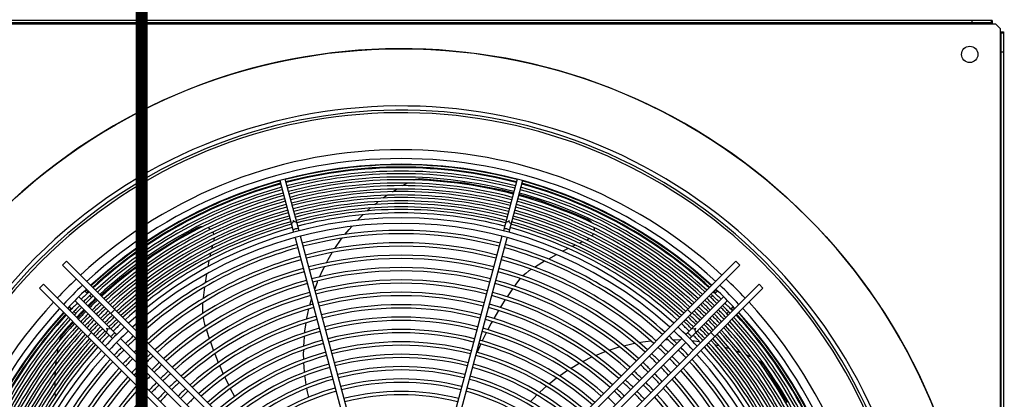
# Model space of a CAD drawing. Header units: centimetres. Extents: x -92429 to 178773, y 2337 to 428125.
# Tile 17 of 138: x 162336 to 162417, y 8945 to 8977. Entities that reach past the tile are written whole.
import ezdxf

# ---------------------------------------------------------------- set-up
doc = ezdxf.new("R2010")
doc.units = ezdxf.units.CM
doc.header["$LTSCALE"] = 50
doc.layers.add('Dach_Ist$0$RYSUNKOWE_NIEDRUK', color=6, linetype='Continuous', plot=False)
doc.layers.add('WL_urządzenia', color=1, linetype='Continuous')

msp = doc.modelspace()

# ---------------------------------------------------------------- linework, layer by layer
at = {"layer": 'Dach_Ist$0$RYSUNKOWE_NIEDRUK', "color": 8, "const_width": 1, "elevation": 2170}
msp.add_lwpolyline([(162474.34, 8804.997), (162761.334, 8893.291), (162225.915, 8893.291), (162346.373, 8893.291), (162346.373, 8733.149), (162346.373, 13607.706), (162346.373, 13508.773), (162262.567, 13508.773), (162671.299, 13508.773), (162444.719, 13577.681)], dxfattribs=at)
at = {"layer": 'WL_urządzenia', "color": 1, "linetype": 'Continuous'}
for p, q in [((162416.418, 8976.635, 2170), (162319.083, 8976.635, 2170)), ((162319.083, 8976.357, 2170), (162416.418, 8976.357, 2170)), ((162416.325, 8976.45, 2170), (162319.176, 8976.45, 2170)), ((162414.749, 8976.635, 2170), (162414.749, 8976.45, 2170)), ((162416.325, 8976.635, 2170), (162416.325, 8976.45, 2170)), ((162416.418, 8976.45, 2170), (162416.325, 8976.45, 2170)), ((162416.418, 8976.635, 2170), (162416.418, 8976.357, 2170)), ((162416.418, 8976.357, 2170), (162416.696, 8976.357, 2170)), ((162416.696, 8976.357, 2170), (162417.067, 8975.987, 2170)), ((162417.067, 8975.987, 2170), (162417.067, 8975.708, 2170)), ((162417.067, 8975.708, 2170), (162417.345, 8975.708, 2170)), ((162417.067, 8975.708, 2170), (162417.067, 8878.373, 2170)), ((162417.16, 8975.616, 2170), (162417.16, 8975.708, 2170)), ((162417.16, 8878.466, 2170), (162417.16, 8975.616, 2170)), ((162417.16, 8975.616, 2170), (162417.345, 8975.616, 2170)), ((162417.345, 8975.708, 2170), (162417.345, 8878.373, 2170)), ((162417.345, 8974.04, 2170), (162417.16, 8974.04, 2170)), ((162357.75, 8963.468, 2170), (162358.889, 8959.215, 2170)), ((162359.337, 8959.335, 2170), (162358.198, 8963.588, 2170)), ((162367.861, 8963.051, 2170), (162368.253, 8963.261, 2170)), ((162368.795, 8963.527, 2170), (162368.823, 8963.541, 2170)), ((162368.823, 8963.541, 2170), (162368.969, 8963.594, 2170)), ((162368.969, 8963.594, 2170), (162369.15, 8963.625, 2170)), ((162369.15, 8963.625, 2170), (162369.253, 8963.627, 2170)), ((162369.253, 8963.627, 2170), (162369.925, 8963.593, 2170)), ((162369.925, 8963.593, 2170), (162373, 8963.279, 2170)), ((162373, 8963.279, 2170), (162376.056, 8962.703, 2170)), ((162377.303, 8963.588, 2170), (162376.164, 8959.335, 2170)), ((162377.751, 8963.468, 2170), (162376.611, 8959.215, 2170)), ((162367.022, 8962.553, 2170), (162367.375, 8962.771, 2170)), ((162376.056, 8962.703, 2170), (162377.003, 8962.469, 2170)), ((162365.571, 8961.51, 2170), (162365.742, 8961.646, 2170)), ((162365.742, 8961.646, 2170), (162365.863, 8961.741, 2170)), ((162366.262, 8962.038, 2170), (162366.582, 8962.263, 2170)), ((162377.451, 8962.349, 2170), (162379.049, 8961.871, 2170)), ((162379.049, 8961.871, 2170), (162381.931, 8960.8, 2170)), ((162364.94, 8960.972, 2170), (162365.207, 8961.207, 2170)), ((162381.931, 8960.8, 2170), (162383.093, 8960.288, 2170)), ((162364.159, 8960.219, 2170), (162364.607, 8960.664, 2170)), ((162383.093, 8960.288, 2170), (162383.162, 8960.253, 2170)), ((162383.162, 8960.253, 2170), (162383.313, 8960.146, 2170)), ((162383.313, 8960.146, 2170), (162383.437, 8960.014, 2170)), ((162383.437, 8960.014, 2170), (162383.454, 8959.991, 2170)), ((162349.878, 8959, 2170), (162350.997, 8959.6, 2170)), ((162350.997, 8959.6, 2170), (162351.067, 8959.632, 2170)), ((162351.067, 8959.632, 2170), (162351.245, 8959.686, 2170)), ((162351.245, 8959.686, 2170), (162351.425, 8959.703, 2170)), ((162351.425, 8959.703, 2170), (162351.453, 8959.702, 2170)), ((162351.86, 8959.592, 2170), (162351.939, 8959.545, 2170)), ((162351.939, 8959.545, 2170), (162352.056, 8959.451, 2170)), ((162352.231, 8959.227, 2170), (162352.278, 8959.13, 2170)), ((162363.123, 8959.037, 2170), (162363.455, 8959.441, 2170)), ((162363.455, 8959.441, 2170), (162363.675, 8959.696, 2170)), ((162383.618, 8959.604, 2170), (162383.629, 8959.512, 2170)), ((162383.629, 8959.512, 2170), (162383.628, 8959.362, 2170)), ((162347.261, 8957.388, 2170), (162349.878, 8959, 2170)), ((162352.278, 8959.13, 2170), (162352.313, 8959.03, 2170)), ((162352.317, 8958.537, 2170), (162352.302, 8958.479, 2170)), ((162352.331, 8958.597, 2170), (162352.317, 8958.537, 2170)), ((162352.347, 8958.738, 2170), (162352.331, 8958.597, 2170)), ((162359.009, 8958.767, 2170), (162362.896, 8944.261, 2170)), ((162363.344, 8944.381, 2170), (162359.457, 8958.887, 2170)), ((162362.283, 8957.87, 2170), (162362.821, 8958.642, 2170)), ((162362.821, 8958.642, 2170), (162362.878, 8958.719, 2170)), ((162376.044, 8958.887, 2170), (162372.157, 8944.381, 2170)), ((162372.604, 8944.261, 2170), (162376.491, 8958.767, 2170)), ((162382.671, 8958.421, 2170), (162382.42, 8958.309, 2170)), ((162382.676, 8958.423, 2170), (162382.671, 8958.421, 2170)), ((162383.068, 8958.594, 2170), (162383.013, 8958.57, 2170)), ((162383.123, 8958.619, 2170), (162383.068, 8958.594, 2170)), ((162383.245, 8958.694, 2170), (162383.123, 8958.619, 2170)), ((162383.511, 8958.989, 2170), (162383.454, 8958.901, 2170)), ((162383.559, 8959.086, 2170), (162383.511, 8958.989, 2170)), ((162352.208, 8958.118, 2170), (162352.143, 8957.851, 2170)), ((162352.21, 8958.123, 2170), (162352.208, 8958.118, 2170)), ((162361.745, 8956.983, 2170), (162362.08, 8957.55, 2170)), ((162381.511, 8957.879, 2170), (162381.051, 8957.648, 2170)), ((162382.089, 8958.156, 2170), (162381.837, 8958.038, 2170)), ((162339.859, 8956.505, 2170), (162340.187, 8956.833, 2170)), ((162340.187, 8956.833, 2170), (162364.216, 8932.804, 2170)), ((162344.762, 8955.542, 2170), (162347.261, 8957.388, 2170)), ((162351.921, 8956.871, 2170), (162351.82, 8956.365, 2170)), ((162352.059, 8957.496, 2170), (162351.998, 8957.225, 2170)), ((162361.589, 8956.698, 2170), (162361.745, 8956.983, 2170)), ((162371.285, 8932.804, 2170), (162395.314, 8956.833, 2170)), ((162379.565, 8956.835, 2170), (162378.817, 8956.384, 2170)), ((162380.522, 8957.37, 2170), (162379.872, 8957.011, 2170)), ((162395.314, 8956.833, 2170), (162395.641, 8956.505, 2170)), ((162363.825, 8932.539, 2170), (162339.859, 8956.505, 2170)), ((162361.023, 8955.529, 2170), (162361.27, 8956.071, 2170)), ((162361.27, 8956.071, 2170), (162361.422, 8956.379, 2170)), ((162395.641, 8956.505, 2170), (162371.676, 8932.539, 2170)), ((162378.266, 8956.028, 2170), (162378.003, 8955.827, 2170)), ((162378.452, 8956.154, 2170), (162378.266, 8956.028, 2170)), ((162378.467, 8956.164, 2170), (162378.452, 8956.154, 2170)), ((162378.817, 8956.384, 2170), (162378.763, 8956.35, 2170)), ((162342.997, 8954.023, 2170), (162344.762, 8955.542, 2170)), ((162351.713, 8955.777, 2170), (162351.596, 8955.044, 2170)), ((162360.627, 8954.523, 2170), (162360.852, 8955.119, 2170)), ((162360.852, 8955.119, 2170), (162360.889, 8955.211, 2170)), ((162377.327, 8955.139, 2170), (162377.183, 8954.95, 2170)), ((162377.531, 8955.378, 2170), (162377.327, 8955.139, 2170)), ((162377.557, 8955.406, 2170), (162377.531, 8955.378, 2170)), ((162378.003, 8955.827, 2170), (162377.774, 8955.625, 2170)), ((162337.959, 8954.604, 2170), (162338.286, 8954.932, 2170)), ((162361.987, 8930.576, 2170), (162337.959, 8954.604, 2170)), ((162338.286, 8954.932, 2170), (162362.252, 8930.966, 2170)), ((162341.703, 8954.399, 2170), (162341.91, 8954.193, 2170)), ((162351.547, 8954.694, 2170), (162351.441, 8953.827, 2170)), ((162373.249, 8930.966, 2170), (162397.215, 8954.932, 2170)), ((162397.542, 8954.604, 2170), (162373.514, 8930.576, 2170)), ((162376.903, 8954.552, 2170), (162376.473, 8953.914, 2170)), ((162377.183, 8954.95, 2170), (162377.07, 8954.79, 2170)), ((162393.591, 8954.193, 2170), (162393.798, 8954.399, 2170)), ((162397.215, 8954.932, 2170), (162397.542, 8954.604, 2170)), ((162340.876, 8953.588, 2170), (162343.99, 8950.474, 2170)), ((162341.204, 8953.915, 2170), (162344.317, 8950.802, 2170)), ((162342.023, 8953.096, 2170), (162342.426, 8953.488, 2170)), ((162342.106, 8953.996, 2170), (162342.257, 8953.846, 2170)), ((162342.426, 8953.488, 2170), (162342.657, 8953.707, 2170)), ((162351.441, 8953.827, 2170), (162351.434, 8953.763, 2170)), ((162360.226, 8953.215, 2170), (162360.364, 8953.713, 2170)), ((162376.316, 8953.672, 2170), (162376.004, 8953.177, 2170)), ((162394.297, 8953.915, 2170), (162391.184, 8950.802, 2170)), ((162391.511, 8950.474, 2170), (162394.625, 8953.588, 2170)), ((162393.244, 8953.846, 2170), (162393.395, 8953.996, 2170)), ((162340.599, 8952.882, 2170), (162340.392, 8953.089, 2170)), ((162340.946, 8952.535, 2170), (162340.795, 8952.685, 2170)), ((162341.084, 8952.134, 2170), (162341.695, 8952.768, 2170)), ((162343.835, 8952.53, 2170), (162344.162, 8952.858, 2170)), ((162351.382, 8953.173, 2170), (162351.379, 8952.842, 2170)), ((162351.379, 8952.842, 2170), (162351.397, 8952.538, 2170)), ((162351.398, 8953.398, 2170), (162351.382, 8953.173, 2170)), ((162351.399, 8953.415, 2170), (162351.398, 8953.398, 2170)), ((162359.989, 8952.151, 2170), (162360.148, 8952.902, 2170)), ((162375.763, 8952.778, 2170), (162375.382, 8952.12, 2170)), ((162376.004, 8953.177, 2170), (162375.911, 8953.024, 2170)), ((162391.338, 8952.858, 2170), (162391.666, 8952.53, 2170)), ((162394.705, 8952.685, 2170), (162394.555, 8952.535, 2170)), ((162395.109, 8953.089, 2170), (162394.902, 8952.882, 2170)), ((162351.435, 8952.232, 2170), (162351.442, 8952.194, 2170)), ((162351.442, 8952.194, 2170), (162351.504, 8951.886, 2170)), ((162351.504, 8951.886, 2170), (162351.566, 8951.657, 2170)), ((162359.975, 8952.076, 2170), (162359.989, 8952.151, 2170)), ((162375.244, 8951.872, 2170), (162375.167, 8951.731, 2170)), ((162339.846, 8950.749, 2170), (162340.286, 8951.258, 2170)), ((162340.286, 8951.258, 2170), (162340.768, 8951.794, 2170)), ((162351.566, 8951.657, 2170), (162351.622, 8951.468, 2170)), ((162351.706, 8951.191, 2170), (162351.945, 8950.459, 2170)), ((162359.812, 8950.954, 2170), (162359.828, 8951.096, 2170)), ((162359.828, 8951.096, 2170), (162359.847, 8951.255, 2170)), ((162359.847, 8951.255, 2170), (162359.922, 8951.768, 2170)), ((162375.167, 8951.731, 2170), (162374.888, 8951.205, 2170)), ((162339.642, 8950.327, 2170), (162339.649, 8950.358, 2170)), ((162339.649, 8950.358, 2170), (162339.696, 8950.506, 2170)), ((162339.696, 8950.506, 2170), (162339.784, 8950.667, 2170)), ((162339.784, 8950.667, 2170), (162339.846, 8950.749, 2170)), ((162341.934, 8950.629, 2170), (162342.262, 8950.957, 2170)), ((162355.264, 8939.855, 2170), (162344.645, 8950.474, 2170)), ((162359.748, 8950.191, 2170), (162359.782, 8950.65, 2170)), ((162374.758, 8950.953, 2170), (162374.427, 8950.278, 2170)), ((162390.856, 8950.474, 2170), (162380.236, 8939.855, 2170)), ((162387.648, 8950.207, 2170), (162388.301, 8950.293, 2170)), ((162388.678, 8950.329, 2170), (162388.822, 8950.341, 2170)), ((162389.515, 8950.378, 2170), (162389.618, 8950.381, 2170)), ((162389.618, 8950.381, 2170), (162389.714, 8950.383, 2170)), ((162390.115, 8950.386, 2170), (162390.638, 8950.374, 2170)), ((162390.638, 8950.374, 2170), (162390.751, 8950.369, 2170)), ((162391.684, 8950.298, 2170), (162392.31, 8950.218, 2170)), ((162393.239, 8950.957, 2170), (162393.567, 8950.629, 2170)), ((162339.442, 8949.298, 2170), (162339.518, 8949.736, 2170)), ((162344.317, 8950.146, 2170), (162354.937, 8939.527, 2170)), ((162352.038, 8950.186, 2170), (162352.237, 8949.636, 2170)), ((162352.237, 8949.636, 2170), (162352.3, 8949.468, 2170)), ((162359.72, 8949.175, 2170), (162359.723, 8949.551, 2170)), ((162359.731, 8949.849, 2170), (162359.748, 8950.191, 2170)), ((162374.307, 8950.023, 2170), (162373.999, 8949.34, 2170)), ((162380.564, 8939.527, 2170), (162391.184, 8950.146, 2170)), ((162384.864, 8949.521, 2170), (162385.629, 8949.764, 2170)), ((162385.629, 8949.764, 2170), (162385.725, 8949.791, 2170)), ((162386.058, 8949.881, 2170), (162386.637, 8950.02, 2170)), ((162386.637, 8950.02, 2170), (162386.973, 8950.09, 2170)), ((162387.327, 8950.155, 2170), (162387.648, 8950.207, 2170)), ((162393.033, 8950.095, 2170), (162393.107, 8950.08, 2170)), ((162393.571, 8949.98, 2170), (162393.783, 8949.929, 2170)), ((162393.783, 8949.929, 2170), (162393.932, 8949.892, 2170)), ((162394.412, 8949.76, 2170), (162394.787, 8949.646, 2170)), ((162395.286, 8949.479, 2170), (162395.675, 8949.335, 2170)), ((162339.318, 8948.33, 2170), (162339.363, 8948.743, 2170)), ((162352.402, 8949.2, 2170), (162352.686, 8948.495, 2170)), ((162359.728, 8948.765, 2170), (162359.72, 8949.175, 2170)), ((162382.691, 8948.581, 2170), (162382.759, 8948.617, 2170)), ((162382.759, 8948.617, 2170), (162383.449, 8948.954, 2170)), ((162383.743, 8949.085, 2170), (162384.551, 8949.409, 2170)), ((162396.195, 8949.124, 2170), (162396.601, 8948.944, 2170)), ((162397.145, 8948.681, 2170), (162397.173, 8948.667, 2170)), ((162397.173, 8948.667, 2170), (162397.305, 8948.585, 2170)), ((162339.256, 8947.415, 2170), (162339.276, 8947.805, 2170)), ((162352.797, 8948.233, 2170), (162352.861, 8948.086, 2170)), ((162352.861, 8948.086, 2170), (162353.103, 8947.542, 2170)), ((162359.759, 8948.14, 2170), (162359.739, 8948.472, 2170)), ((162359.797, 8947.702, 2170), (162359.759, 8948.14, 2170)), ((162381.066, 8947.6, 2170), (162381.449, 8947.856, 2170)), ((162381.706, 8948.019, 2170), (162381.828, 8948.093, 2170)), ((162381.828, 8948.093, 2170), (162381.966, 8948.176, 2170)), ((162381.966, 8948.176, 2170), (162382.416, 8948.434, 2170)), ((162397.305, 8948.585, 2170), (162397.441, 8948.461, 2170)), ((162397.441, 8948.461, 2170), (162397.505, 8948.381, 2170)), ((162397.505, 8948.381, 2170), (162397.893, 8947.831, 2170)), ((162397.893, 8947.831, 2170), (162399.538, 8945.215, 2170)), ((162353.222, 8947.285, 2170), (162353.55, 8946.608, 2170)), ((162359.867, 8947.103, 2170), (162359.828, 8947.416, 2170)), ((162359.935, 8946.662, 2170), (162359.867, 8947.103, 2170)), ((162379.93, 8946.737, 2170), (162380.248, 8946.996, 2170)), ((162380.248, 8946.996, 2170), (162380.546, 8947.225, 2170)), ((162380.787, 8947.402, 2170), (162381.066, 8947.6, 2170)), ((162339.244, 8946.763, 2170), (162339.245, 8946.917, 2170)), ((162339.246, 8946.545, 2170), (162339.244, 8946.763, 2170)), ((162353.677, 8946.356, 2170), (162354.026, 8945.693, 2170)), ((162360.043, 8946.078, 2170), (162359.984, 8946.382, 2170)), ((162379.135, 8946.029, 2170), (162379.457, 8946.328, 2170)), ((162379.457, 8946.328, 2170), (162379.707, 8946.548, 2170)), ((162339.282, 8945.717, 2170), (162339.262, 8946.071, 2170)), ((162360.139, 8945.645, 2170), (162360.043, 8946.078, 2170)), ((162378.4, 8945.279, 2170), (162378.707, 8945.605, 2170)), ((162378.707, 8945.605, 2170), (162378.928, 8945.828, 2170))]:
    msp.add_line(p, q, dxfattribs=at)
for points in [[(162359.144, 8960.058, -0.407676), (162358.871, 8960.179, -0.407676), (162358.696, 8959.938)], [(162376.805, 8959.938, -0.407676), (162376.63, 8960.179, -0.407676), (162376.357, 8960.058)], [(162359.282, 8959.54, -0.037253), (162359.056, 8959.488, -0.037253), (162358.835, 8959.42)], [(162376.666, 8959.42, -0.037253), (162376.445, 8959.488, -0.037253), (162376.219, 8959.54)], [(162343.788, 8951.331, -0.407676), (162343.492, 8951.3, -0.407676), (162343.46, 8951.003)], [(162392.04, 8951.003, -0.407676), (162392.009, 8951.3, -0.407676), (162391.713, 8951.331)], [(162344.167, 8950.952, -0.037253), (162343.997, 8950.794, -0.037253), (162343.84, 8950.624)], [(162391.661, 8950.624, -0.037253), (162391.504, 8950.794, -0.037253), (162391.334, 8950.952)]]:
    msp.add_lwpolyline(points, format="xyb", dxfattribs=at)
for centre, radius in [((162367.75, 8927.041, 2170), 47.277), ((162414.564, 8973.854, 2170), 0.672), ((162414.564, 8973.854, 2170), 0.672)]:
    msp.add_circle(centre, radius, dxfattribs=at)
for radius, start, end in [(47.277, 229.44157, 220.55843), (42.566, 227.99606, 222.00394), (42.222, 228.02047, 221.97953), (42.012, 228.03557, 221.96443), (38.964, 47.31794, 132.68206), (38.239, 47.36195, 132.63805), (37.775, 47.39095, 132.60905), (37.729, 75.35194, 104.64806), (37.544, 75.35368, 104.64632), (37.483, 75.35425, 104.64575), (37.205, 75.3569, 104.6431), (36.992, 75.35895, 104.64105), (37.729, 105.35194, 132.60611), (37.544, 105.35368, 132.59429), (36.714, 75.36167, 104.63833), (36.501, 75.36378, 104.63622), (36.223, 75.36657, 104.63343), (37.544, 47.40571, 74.64632), (37.729, 47.39389, 74.64806), (37.483, 105.35425, 132.59039), (37.205, 105.3569, 132.57237), (36.992, 105.35895, 132.5584), (36.714, 105.36167, 132.5399), (36.011, 75.36874, 104.63126), (35.732, 75.37161, 104.62839), (35.52, 75.37383, 104.62617), (36.714, 47.4601, 74.63833), (36.992, 47.4416, 74.64105), (37.205, 47.42763, 74.6431), (37.483, 47.40961, 74.64575), (36.501, 105.36378, 132.52556), (36.223, 105.36657, 132.50655), (36.011, 105.36874, 132.49181), (35.242, 75.37678, 104.62322), (35.029, 75.37907, 104.62093), (34.751, 75.3821, 104.6179), (36.011, 47.50819, 74.63126), (36.223, 47.49345, 74.63343), (36.501, 47.47444, 74.63622), (35.732, 105.37161, 132.47228), (35.52, 105.37383, 132.45714), (35.242, 105.37678, 132.43706), (35.029, 105.37907, 132.42149), (34.538, 75.38445, 104.61555), (34.26, 75.38758, 104.61242), (34.048, 75.39, 104.61), (33.769, 75.39321, 104.60679), (35.029, 47.57851, 74.62093), (35.242, 47.56294, 74.62322), (35.52, 47.54286, 74.62617), (35.732, 47.52772, 74.62839), (34.751, 105.3821, 132.40084), (34.538, 105.38445, 132.38482), (34.26, 105.38758, 132.36358), (33.372, 47.70664, 132.29336), (34.26, 47.63642, 74.61242), (34.538, 47.61518, 74.61555), (34.751, 47.59916, 74.6179), (34.048, 105.39, 132.3471), (33.769, 105.39321, 132.32524), (32.908, 47.74479, 132.25521), (32.329, 75.41073, 104.58927), (33.769, 47.67476, 74.60679), (34.048, 47.6529, 74.61), (32.051, 75.41429, 104.58571), (31.31, 75.4241, 104.5759), (32.329, 105.41073, 132.20596), (32.051, 105.41429, 132.18169), (31.032, 75.4279, 104.5721), (32.051, 47.81831, 74.58571), (32.329, 47.79404, 74.58927), (31.31, 105.4241, 132.11495), (31.032, 105.4279, 132.08907), (30.291, 75.43836, 104.56164), (30.013, 75.44243, 104.55757), (31.032, 47.91093, 74.5721), (31.31, 47.88505, 74.5759), (30.291, 105.43836, 132.01781), (30.013, 105.44243, 131.99015), (29.272, 75.45362, 104.54638), (28.994, 75.45797, 104.54203), (30.013, 48.00985, 74.55757), (30.291, 47.98219, 74.56164), (38.964, 133.36403, 136.63597), (29.272, 105.45362, 131.91389), (28.253, 75.46998, 104.53002), (29.272, 48.08611, 74.54638), (38.964, 43.36403, 46.63597), (38.239, 133.33298, 136.66702), (37.775, 133.31252, 136.68748), (37.483, 133.29935, 134.64575), (37.729, 133.31044, 133.5921), (37.544, 133.3021, 133.58515), (28.994, 105.45798, 131.88426), (27.975, 75.47466, 104.52534), (28.994, 48.11574, 74.54202), (37.483, 45.35425, 46.70065), (37.544, 46.41485, 46.6979), (37.729, 46.4079, 46.68956), (37.775, 43.31252, 46.68748), (38.239, 43.33298, 46.66702), (37.205, 133.28663, 134.6431), (36.992, 133.27678, 134.64105), (36.714, 133.26373, 134.63833), (36.501, 133.25361, 134.63622), (28.253, 105.46999, 131.80248), (27.975, 105.47466, 131.77065), (27.234, 75.48757, 104.51243), (26.956, 75.4926, 104.5074), (27.975, 48.22935, 74.52534), (28.253, 48.19752, 74.53001), (36.501, 45.36378, 46.74639), (36.714, 45.36167, 46.73627), (36.992, 45.35895, 46.72322), (37.205, 45.3569, 46.71337), (38.964, 137.31794, 221.72673), (38.239, 137.36195, 222.63805), (37.729, 136.4079, 136.68956), (37.544, 136.41485, 136.6979), (37.483, 135.35425, 136.70065), (37.205, 135.3569, 136.71337), (36.992, 135.35895, 136.72322), (36.714, 135.36167, 136.73628), (36.501, 135.36378, 136.74639), (36.223, 133.24019, 134.63343), (36.011, 133.2298, 134.63126), (35.732, 133.21602, 134.62839), (35.52, 133.20533, 134.62617), (35.242, 133.19117, 134.62322), (27.234, 105.48757, 131.68271), (26.956, 105.4926, 131.64844), (26.215, 75.50652, 104.49348), (25.937, 75.51196, 104.48804), (26.956, 48.35156, 74.5074), (27.234, 48.31729, 74.51243), (35.242, 45.37678, 46.80883), (35.52, 45.37383, 46.79467), (35.732, 45.37161, 46.78398), (36.011, 45.36874, 46.7702), (36.223, 45.36657, 46.75981), (36.501, 43.25361, 44.63622), (36.714, 43.26372, 44.63833), (36.992, 43.27678, 44.64105), (37.205, 43.28663, 44.6431), (37.483, 43.29935, 44.64575), (37.544, 43.3021, 43.58515), (37.729, 43.31044, 43.5921), (38.239, 317.36195, 42.63805), (38.964, 317.31794, 42.68206), (37.775, 137.39095, 222.60905), (37.729, 137.39389, 164.64806), (37.544, 137.40572, 164.64632), (37.483, 137.40961, 164.64575), (37.205, 137.42763, 164.6431), (36.992, 137.4416, 164.64105), (36.714, 137.4601, 164.63833), (36.223, 135.36657, 136.75981), (36.011, 135.36874, 136.7702), (35.732, 135.37161, 136.78398), (35.52, 135.37383, 136.79467), (35.029, 133.18018, 134.62093), (34.751, 133.16561, 134.6179), (34.538, 133.15431, 134.61555), (34.26, 133.13933, 134.61243), (34.048, 133.1277, 134.61), (26.215, 105.50652, 131.55361), (25.937, 105.51195, 131.51661), (25.196, 75.52701, 104.47299), (24.918, 75.53289, 104.46711), (25.937, 48.48339, 74.48805), (26.215, 48.44639, 74.49348), (34.048, 45.39, 46.8723), (34.26, 45.38757, 46.86067), (34.538, 45.38445, 46.84569), (34.751, 45.3821, 46.83439), (35.029, 45.37907, 46.81982), (35.52, 43.20533, 44.62617), (35.732, 43.21602, 44.62839), (36.011, 43.2298, 44.63126), (36.223, 43.24019, 44.63343), (36.714, 15.36167, 42.5399), (36.992, 15.35895, 42.5584), (37.205, 15.3569, 42.57237), (37.483, 15.35425, 42.59039), (37.544, 15.35368, 42.59428), (37.729, 15.35194, 42.60611), (37.775, 317.39095, 42.60905), (36.501, 137.47444, 164.63622), (36.223, 137.49345, 164.63343), (36.011, 137.50819, 164.63126), (35.732, 137.52772, 164.62839), (35.242, 135.37678, 136.80883), (35.029, 135.37907, 136.81982), (34.751, 135.3821, 136.83439), (34.538, 135.38445, 136.84569), (34.26, 135.38757, 136.86067), (33.372, 133.08979, 136.91021), (32.908, 133.06287, 136.93713), (33.769, 133.11228, 134.60679), (25.196, 105.52701, 131.41405), (24.918, 105.53289, 131.37397), (24.177, 75.54922, 104.45078), (24.918, 48.62603, 74.46711), (25.196, 48.58595, 74.47299), (32.908, 43.06287, 46.93713), (33.372, 43.08979, 46.91021), (33.769, 45.39321, 46.88772), (34.26, 43.13933, 44.61243), (34.538, 43.15431, 44.61555), (34.751, 43.16561, 44.6179), (35.029, 43.18018, 44.62093), (35.242, 43.19117, 44.62322), (35.732, 15.37161, 42.47228), (36.011, 15.36874, 42.49181), (36.223, 15.36657, 42.50655), (36.501, 15.36378, 42.52556), (35.52, 137.54287, 164.62617), (35.242, 137.56294, 164.62322), (35.029, 137.57852, 164.62093), (34.751, 137.59916, 164.6179), (34.538, 137.61518, 164.61555), (34.048, 135.39, 136.8723), (33.769, 135.39321, 136.88772), (32.329, 133.02813, 134.58927), (32.051, 133.01101, 134.58571), (24.177, 105.54922, 131.2627), (23.899, 75.55561, 104.44439), (24.177, 48.7373, 74.45078), (32.051, 45.41429, 46.98899), (32.329, 45.41073, 46.97187), (33.769, 43.11228, 44.60679), (34.048, 43.1277, 44.61), (34.538, 15.38445, 42.38482), (34.751, 15.3821, 42.40084), (35.029, 15.37907, 42.42148), (35.242, 15.37678, 42.43706), (35.52, 15.37383, 42.45713), (33.372, 137.70664, 222.29336), (34.26, 137.63642, 164.61242), (34.048, 137.6529, 164.61), (33.769, 137.67476, 164.60679), (32.329, 135.41073, 136.97187), (32.051, 135.41429, 136.98899), (31.31, 132.96392, 134.5759), (31.032, 132.94567, 134.5721), (23.899, 105.55561, 131.21915), (23.158, 75.57339, 104.42661), (22.88, 75.58036, 104.41964), (23.899, 48.78085, 74.44439), (31.032, 45.4279, 47.05433), (31.31, 45.4241, 47.03608), (32.051, 43.01101, 44.58571), (32.329, 43.02813, 44.58927), (33.372, 317.70664, 42.29336), (33.769, 15.39321, 42.32524), (34.048, 15.39, 42.3471), (34.26, 15.38758, 42.36358), (32.908, 137.74479, 222.25521), (32.329, 137.79404, 164.58927), (31.31, 135.4241, 137.03608), (31.032, 135.4279, 137.05433), (30.291, 132.8954, 134.56164), (30.013, 132.87589, 134.55757), (23.158, 105.57339, 131.098), (22.88, 105.58036, 131.0505), (22.139, 75.59978, 104.40022), (21.861, 75.60741, 104.39259), (22.88, 48.9495, 74.41964), (23.158, 48.902, 74.42661), (30.013, 45.44243, 47.12411), (30.291, 45.43836, 47.1046), (31.032, 42.94567, 44.5721), (31.31, 42.96392, 44.5759), (32.329, 15.41073, 42.20596), (32.908, 317.74479, 42.25521), (32.051, 137.81831, 164.58571), (31.31, 137.88505, 164.5759), (31.032, 137.91093, 164.5721), (30.291, 135.43836, 137.1046), (30.013, 135.44243, 137.12411), (29.272, 132.8221, 134.54638), (28.994, 132.8012, 134.54202), (22.139, 105.59978, 130.91811), (21.861, 105.60741, 130.86609), (21.12, 75.62872, 104.37128), (20.842, 75.63711, 104.36289), (21.861, 49.13391, 74.39259), (22.139, 49.08189, 74.40022), (28.994, 45.45798, 47.1988), (29.272, 45.45362, 47.1779), (30.013, 42.87589, 44.55757), (30.291, 42.8954, 44.56164), (31.032, 15.4279, 42.08907), (31.31, 15.4241, 42.11495), (32.051, 15.41429, 42.18169), (30.291, 137.98219, 164.56164), (30.013, 138.00985, 164.55757), (29.272, 135.45362, 137.1779), (28.994, 135.45798, 137.1988), (28.253, 132.74351, 134.53002), (27.975, 132.72107, 134.52534), (27.234, 132.65904, 134.51243), (21.12, 105.62872, 130.72081), (20.842, 105.63711, 130.6636), (20.101, 75.66059, 104.33941), (20.842, 49.3364, 74.36289), (21.12, 49.27919, 74.37128), (27.234, 45.48757, 47.34096), (27.975, 45.47466, 47.27893), (28.253, 45.46998, 47.25649), (28.994, 42.8012, 44.54202), (29.272, 42.8221, 44.54638), (30.013, 15.44243, 41.99015), (30.291, 15.43836, 42.01781), (29.272, 138.0861, 164.54638), (28.994, 138.11574, 164.54203), (28.253, 135.46999, 137.25649), (27.975, 135.47466, 137.27893), (26.956, 132.63487, 134.5074), (26.215, 132.56799, 134.49348), (20.101, 105.66059, 130.50345), (19.823, 75.66986, 104.33014), (20.101, 49.49655, 74.33941), (26.215, 45.50652, 47.43201), (26.956, 45.4926, 47.36513), (27.975, 42.72107, 44.52534), (28.253, 42.74351, 44.53001), (28.994, 15.45797, 41.88426), (29.272, 15.45362, 41.9139), (28.253, 138.19752, 164.53002), (27.975, 138.22935, 164.52534), (27.234, 135.48757, 137.34096), (26.956, 135.4926, 137.36513), (25.937, 132.5419, 134.48804), (25.196, 132.46957, 134.47299), (19.823, 105.66986, 130.44023), (19.082, 75.69587, 104.30413), (18.804, 75.70616, 104.29384), (19.823, 49.55977, 74.33014), (25.196, 45.52701, 47.53043), (25.937, 45.51196, 47.4581), (26.956, 42.63487, 44.5074), (27.234, 42.65904, 44.51243), (27.975, 15.47466, 41.77065), (28.253, 15.46998, 41.80248)]:
    msp.add_arc((162367.75, 8927.041, 2170), radius, start, end, dxfattribs=at)

doc.saveas('drawing.dxf')
